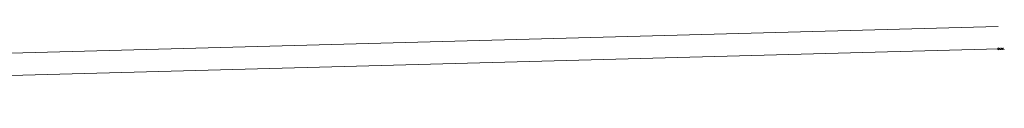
# Model space of a CAD drawing. Extents: x 128766 to 131418, y 268402 to 269570.
# Tile 4 of 4: x 130092 to 131418, y 268699 to 268800. Entities that reach past the tile are written whole.
import ezdxf

# ---------------------------------------------------------------- set-up
doc = ezdxf.new("R2010")
doc.units = 21
doc.header["$LTSCALE"] = 50
doc.header["$MEASUREMENT"] = 0
for name, color, linetype, lineweight, true_color in [('DV_X_Section_VMS_Line', 6, 'Continuous', 0, 0xff00ff), ('RW 062823', 216, 'Continuous', 0, 0x800080), ('SV_X_Mon_Cells_Found', 1, 'Continuous', 0, 0xff0000)]:
    doc.layers.add(name, color=color, linetype=linetype, lineweight=lineweight, true_color=true_color)

msp = doc.modelspace()

# ---------------------------------------------------------------- linework, layer by layer
at = {"layer": 'DV_X_Section_VMS_Line', "lineweight": 0}
msp.add_line((131411, 268770), (128767.6, 268699.1), dxfattribs=at)
at = {"layer": 'RW 062823'}
msp.add_line((131410.2, 268800), (129638.2, 268752.5), dxfattribs=at)
at = {"layer": 'SV_X_Mon_Cells_Found', "color": 7, "linetype": 'Continuous'}
for points in [[(131412.8, 268770.8, 947), (131413.2, 268770.8, 947)], [(131412.8, 268769.2, 947), (131413.2, 268769.2, 947)], [(131413, 268769.2, 947), (131413, 268770.8, 947)], [(131414, 268769.4, 947), (131414, 268769.4, 947), (131414, 268769.4, 947), (131414.1, 268769.3, 947), (131414.1, 268769.3, 947), (131414, 268769.2, 947), (131414, 268769.2, 947), (131414, 268769.2, 947), (131413.9, 268769.2, 947), (131413.9, 268769.3, 947), (131413.9, 268769.3, 947), (131413.9, 268769.4, 947), (131414, 268769.4, 947)], [(131414.6, 268769.2, 947), (131414.6, 268770.8, 947), (131415.1, 268770.8, 947), (131415.1, 268770.8, 947), (131415.2, 268770.8, 947), (131415.3, 268770.7, 947), (131415.3, 268770.7, 947), (131415.3, 268770.7, 947), (131415.4, 268770.6, 947), (131415.4, 268770.5, 947), (131415.4, 268770.3, 947), (131415.4, 268770.3, 947), (131415.4, 268770.2, 947), (131415.3, 268770.1, 947), (131415.3, 268770.1, 947), (131415.2, 268770.1, 947), (131415.2, 268770, 947), (131415.1, 268770, 947), (131414.6, 268770, 947)], [(131416.2, 268769.4, 947), (131416.3, 268769.4, 947), (131416.3, 268769.4, 947), (131416.3, 268769.3, 947), (131416.3, 268769.3, 947), (131416.3, 268769.2, 947), (131416.3, 268769.2, 947), (131416.2, 268769.2, 947), (131416.2, 268769.2, 947), (131416.1, 268769.3, 947), (131416.1, 268769.3, 947), (131416.2, 268769.4, 947), (131416.2, 268769.4, 947)], [(131417.6, 268770.8, 947), (131416.8, 268770.8, 947), (131416.8, 268769.2, 947)], [(131416.8, 268770, 947), (131417.4, 268770, 947)], [(131418.4, 268769.4, 947), (131418.4, 268769.4, 947), (131418.4, 268769.4, 947), (131418.5, 268769.3, 947), (131418.5, 268769.3, 947), (131418.4, 268769.2, 947), (131418.4, 268769.2, 947), (131418.4, 268769.2, 947), (131418.3, 268769.2, 947), (131418.3, 268769.3, 947), (131418.3, 268769.3, 947), (131418.3, 268769.4, 947), (131418.4, 268769.4, 947)]]:
    msp.add_polyline3d(points, dxfattribs=at)
at = {"layer": 'SV_X_Mon_Cells_Found', "color": 7, "linetype": 'Continuous', "lineweight": 0}
msp.add_circle((131410.8, 268770, 947), 1.2, dxfattribs=at)

doc.saveas('drawing.dxf')
